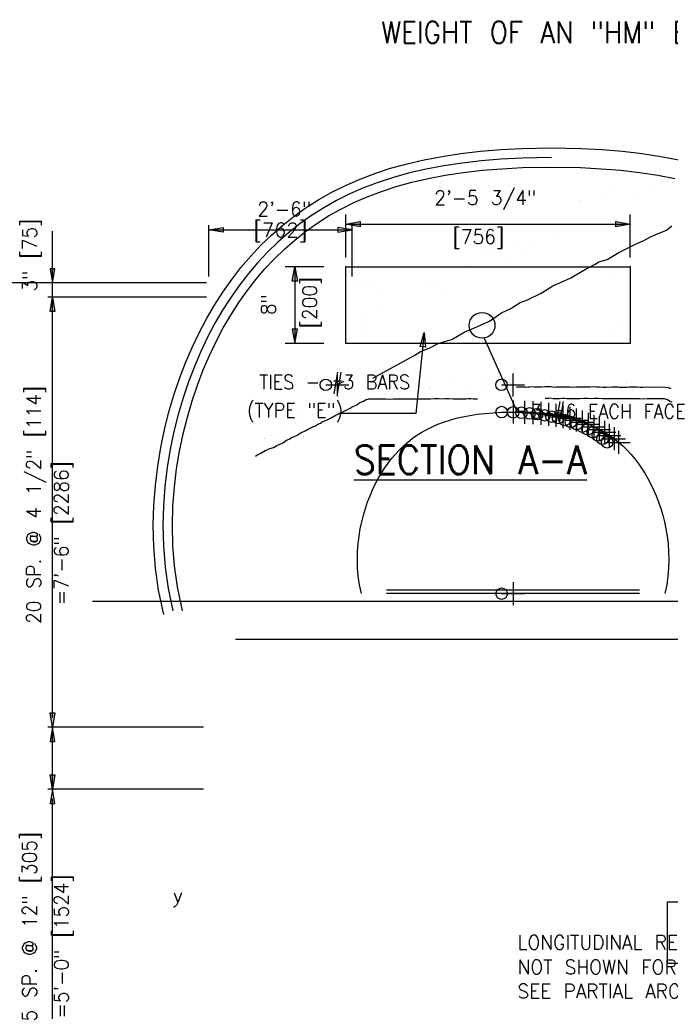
# Model space of a CAD drawing. Extents: x -17 to 2859, y -14 to 3983.
# Tile 30 of 39: x 150 to 207, y 131 to 217. Entities that reach past the tile are written whole.
import ezdxf
from ezdxf.enums import TextEntityAlignment as Align

# ---------------------------------------------------------------- set-up
doc = ezdxf.new("R2010")
doc.units = 0
doc.header["$LTSCALE"] = 25.4
doc.header["$MEASUREMENT"] = 0
doc.linetypes.add('HIDDEN2', pattern=[0.1875, 0.125, -0.0625])
for name, color, linetype in [('ARC-CENT', 1, 'CONTINUOUS'), ('ARC-CONST', 1, 'CONTINUOUS'), ('ARC-PTS', 1, 'CONTINUOUS'), ('ARC-SOIL', 1, 'CONTINUOUS'), ('BDR-TEXT', 1, 'CONTINUOUS'), ('BORDER', 1, 'CONTINUOUS'), ('COL_NUM', 7, 'CONTINUOUS'), ('FORM', 1, 'CONTINUOUS'), ('LABELS', 7, 'CONTINUOUS'), ('PAN_TS', 7, 'CONTINUOUS'), ('POINTS', 1, 'CONTINUOUS'), ('RS_LABELS', 7, 'CONTINUOUS'), ('TRASH', 1, 'CONTINUOUS')]:
    doc.layers.add(name, color=color, linetype=linetype)
doc.styles.add('TXT_SHX', font='txt.shx')

# ---------------------------------------------------------------- blocks, each defined once
blk = doc.blocks.new('SO3_B0')
at = {"layer": 'RS_LABELS', "linetype": 'CONTINUOUS'}
for points in [[(14.59, 32.44), (16.09, 32.72), (16.09, 32.16)], [(44.34, 32.44), (42.84, 32.16), (42.84, 32.72)], [(9.26, 27.95), (9.54, 26.45), (8.98, 26.45)], [(9.26, 19.95), (9.54, 21.45), (8.98, 21.45)]]:
    blk.add_hatch(color=7, dxfattribs=at).paths.add_polyline_path(points)
at = {"layer": 'BORDER', "color": 5, "linetype": 'CONTINUOUS'}
blk.add_lwpolyline([(44.34, 19.95), (14.59, 19.95), (14.59, 27.95), (44.34, 27.95)], close=True, dxfattribs=at)
at = {"layer": 'COL_NUM', "color": 7, "linetype": 'CONTINUOUS', "const_width": 0.00035}
for points in [[(15.9, 22.08), (15.9, 25.83, -0.414214), (16.9, 26.83), (42.22, 26.83, -0.414214), (43.22, 25.83), (43.22, 22.08, -0.414214), (42.22, 21.08), (16.9, 21.08, -0.414214)], [(16.57, 26.08, 1), (16.95, 26.08, 1)], [(29.36, 26.2, 1), (29.73, 26.2, 1)], [(42.41, 26.13, 1), (42.79, 26.13, 1)], [(16.42, 21.87, 1), (16.79, 21.87, 1)], [(29.13, 21.77, 1), (29.5, 21.77, 1)], [(42.18, 21.7, 1), (42.56, 21.7, 1)]]:
    blk.add_lwpolyline(points, format="xyb", close=True, dxfattribs=at)
for points in [[(32.72, 21.05), (29.1, 21.05, -0.414214), (28.72, 21.43), (28.72, 26.13, -0.414214), (29.47, 26.88, -0.414214), (30.22, 26.13), (30.22, 23.8)], [(19.62, 24.32), (17.27, 26.54, 0.406139), (16.22, 26.53), (16.26, 26.59, 0.425689), (16.28, 25.5), (18.66, 23.3)]]:
    blk.add_lwpolyline(points, format="xyb", dxfattribs=at)
at = {"layer": 'LABELS', "color": 253, "linetype": 'CONTINUOUS'}
for p, q in [((29.09, 20.51), (32.48, 12.86)), ((21.93, 12.62), (13.83, 12.62)), ((32.48, 12.86), (33.42, 12.86))]:
    blk.add_line(p, q, dxfattribs=at)
blk.add_circle((28.86, 21.84), 1.35, dxfattribs=at)
at = {"layer": 'PAN_TS', "color": 24, "linetype": 'CONTINUOUS'}
for p in [(14.59, 27.95), (44.34, 27.95)]:
    blk.add_point(p, dxfattribs=at)
at = {"layer": 'POINTS', "color": 7, "linetype": 'CONTINUOUS'}
blk.add_line((22.81, 21.08), (21.93, 12.62), dxfattribs=at)
at = {"layer": 'RS_LABELS', "color": 7, "linetype": 'CONTINUOUS'}
for p, q in [((14.59, 28.95), (14.59, 33.44)), ((44.34, 28.95), (44.34, 33.44)), ((14.59, 32.44), (44.34, 32.44)), ((12.29, 27.95), (8.26, 27.95)), ((9.26, 27.95), (9.26, 19.95)), ((12.29, 19.95), (8.26, 19.95))]:
    blk.add_line(p, q, dxfattribs=at)
for points in [[(14.59, 32.44), (16.09, 32.72), (16.09, 32.16)], [(44.34, 32.44), (42.84, 32.16), (42.84, 32.72)], [(9.26, 27.95), (9.54, 26.45), (8.98, 26.45)], [(9.26, 19.95), (9.54, 21.45), (8.98, 21.45)], [(22.81, 21.08), (22.94, 19.56), (22.38, 19.62)]]:
    blk.add_lwpolyline(points, close=True, dxfattribs=at)
at = {"layer": 'RS_LABELS', "color": 24, "linetype": 'CONTINUOUS'}
blk.add_point((44.34, 32.44), dxfattribs=at)
at = {"layer": 'POINTS', "color": 5, "linetype": 'CONTINUOUS', "style": 'TXT_SHX', "width": 0.9}
blk.add_text('WEIGHT OF AN "HM" ELEMENT=12,200# [5,500kg]', height=2.25, dxfattribs=at).set_placement((18.31, 51.38))
at = {"layer": 'POINTS', "color": 253, "linetype": 'CONTINUOUS', "style": 'TXT_SHX', "width": 0.9}
for s, p in [('TIES - #3 BARS', (21.32, 15.17)), ('(TYPE "E")', (14.32, 12.21))]:
    blk.add_text(s, height=1.5, dxfattribs=at).set_placement(p, align=Align.RIGHT)
blk.add_text('3 #6 EACH FACE', height=1.5, dxfattribs=at).set_placement((33.99, 12.08))
at = {"layer": 'POINTS', "color": 1, "linetype": 'CONTINUOUS', "style": 'TXT_SHX', "width": 0.9}
blk.add_text('%%uSECTION A-A', height=3, dxfattribs=at).set_placement((15.43, 6.28))
at = {"layer": 'RS_LABELS', "color": 5, "linetype": 'CONTINUOUS', "style": 'TXT_SHX', "width": 0.95}
for s, p in [('2\'-5 3/4" ', (29.83, 34.44)), ('[756]', (28.47, 30.38))]:
    blk.add_text(s, height=1.5, dxfattribs=at).set_placement(p, align=Align.CENTER)
for s, p in [('[200]', (11.57, 24.23)), ('8"', (7.26, 24.02))]:
    blk.add_text(s, height=1.5, rotation=90, dxfattribs=at).set_placement(p, align=Align.CENTER)
blk = doc.blocks.new('SO3_B1')
at = {"layer": 'RS_LABELS', "linetype": 'CONTINUOUS'}
for points in [[(14.59, 32.44), (16.09, 32.72), (16.09, 32.16)], [(44.34, 32.44), (42.84, 32.16), (42.84, 32.72)], [(9.26, 27.95), (9.54, 26.45), (8.98, 26.45)], [(9.26, 19.95), (9.54, 21.45), (8.98, 21.45)]]:
    blk.add_hatch(color=7, dxfattribs=at).paths.add_polyline_path(points)
at = {"layer": 'BORDER', "color": 5, "linetype": 'CONTINUOUS'}
blk.add_lwpolyline([(44.34, 19.95), (14.59, 19.95), (14.59, 27.95), (44.34, 27.95)], close=True, dxfattribs=at)
at = {"layer": 'COL_NUM', "color": 7, "linetype": 'CONTINUOUS', "const_width": 0.00035}
for points in [[(15.9, 22.08), (15.9, 25.83, -0.414214), (16.9, 26.83), (42.22, 26.83, -0.414214), (43.22, 25.83), (43.22, 22.08, -0.414214), (42.22, 21.08), (16.9, 21.08, -0.414214)], [(16.57, 26.08, 1), (16.95, 26.08, 1)], [(29.36, 26.2, 1), (29.73, 26.2, 1)], [(42.41, 26.13, 1), (42.79, 26.13, 1)], [(16.42, 21.87, 1), (16.79, 21.87, 1)], [(29.13, 21.77, 1), (29.5, 21.77, 1)], [(42.18, 21.7, 1), (42.56, 21.7, 1)]]:
    blk.add_lwpolyline(points, format="xyb", close=True, dxfattribs=at)
for points in [[(32.72, 21.05), (29.1, 21.05, -0.414214), (28.72, 21.43), (28.72, 26.13, -0.414214), (29.47, 26.88, -0.414214), (30.22, 26.13), (30.22, 23.8)], [(19.62, 24.32), (17.27, 26.54, 0.406139), (16.22, 26.53), (16.26, 26.59, 0.425689), (16.28, 25.5), (18.66, 23.3)]]:
    blk.add_lwpolyline(points, format="xyb", dxfattribs=at)
at = {"layer": 'LABELS', "color": 253, "linetype": 'CONTINUOUS'}
for p, q in [((29.09, 20.51), (32.48, 12.86)), ((21.93, 12.62), (13.83, 12.62)), ((32.48, 12.86), (33.42, 12.86))]:
    blk.add_line(p, q, dxfattribs=at)
blk.add_circle((28.86, 21.84), 1.35, dxfattribs=at)
at = {"layer": 'PAN_TS', "color": 24, "linetype": 'CONTINUOUS'}
for p in [(14.59, 27.95), (44.34, 27.95)]:
    blk.add_point(p, dxfattribs=at)
at = {"layer": 'POINTS', "color": 7, "linetype": 'CONTINUOUS'}
blk.add_line((22.81, 21.08), (21.93, 12.62), dxfattribs=at)
at = {"layer": 'RS_LABELS', "color": 7, "linetype": 'CONTINUOUS'}
for p, q in [((14.59, 28.95), (14.59, 33.44)), ((44.34, 28.95), (44.34, 33.44)), ((14.59, 32.44), (44.34, 32.44)), ((12.29, 27.95), (8.26, 27.95)), ((9.26, 27.95), (9.26, 19.95)), ((12.29, 19.95), (8.26, 19.95))]:
    blk.add_line(p, q, dxfattribs=at)
for points in [[(14.59, 32.44), (16.09, 32.72), (16.09, 32.16)], [(44.34, 32.44), (42.84, 32.16), (42.84, 32.72)], [(9.26, 27.95), (9.54, 26.45), (8.98, 26.45)], [(9.26, 19.95), (9.54, 21.45), (8.98, 21.45)], [(22.81, 21.08), (22.94, 19.56), (22.38, 19.62)]]:
    blk.add_lwpolyline(points, close=True, dxfattribs=at)
at = {"layer": 'RS_LABELS', "color": 24, "linetype": 'CONTINUOUS'}
blk.add_point((44.34, 32.44), dxfattribs=at)
at = {"layer": 'POINTS', "color": 5, "linetype": 'CONTINUOUS', "style": 'TXT_SHX', "width": 0.9}
blk.add_text('WEIGHT OF AN "HM" ELEMENT=12,200# [5,500kg]', height=2.25, dxfattribs=at).set_placement((18.31, 51.38))
at = {"layer": 'POINTS', "color": 253, "linetype": 'CONTINUOUS', "style": 'TXT_SHX', "width": 0.9}
for s, p in [('TIES - #3 BARS', (21.32, 15.17)), ('(TYPE "E")', (14.32, 12.21))]:
    blk.add_text(s, height=1.5, dxfattribs=at).set_placement(p, align=Align.RIGHT)
blk.add_text('3 #6 EACH FACE', height=1.5, dxfattribs=at).set_placement((33.99, 12.08))
at = {"layer": 'POINTS', "color": 1, "linetype": 'CONTINUOUS', "style": 'TXT_SHX', "width": 0.9}
blk.add_text('%%uSECTION A-A', height=3, dxfattribs=at).set_placement((15.43, 6.28))
at = {"layer": 'RS_LABELS', "color": 5, "linetype": 'CONTINUOUS', "style": 'TXT_SHX', "width": 0.95}
for s, p in [('2\'-5 3/4" ', (29.83, 34.44)), ('[756]', (28.47, 30.38))]:
    blk.add_text(s, height=1.5, dxfattribs=at).set_placement(p, align=Align.CENTER)
for s, p in [('[200]', (11.57, 24.23)), ('8"', (7.26, 24.02))]:
    blk.add_text(s, height=1.5, rotation=90, dxfattribs=at).set_placement(p, align=Align.CENTER)

msp = doc.modelspace()

# ---------------------------------------------------------------- hatches: boundary and pattern name
at = {"layer": 'BDR-TEXT', "linetype": 'CONTINUOUS'}
for points in [[(153.123, 195.41), (152.707, 195.41), (152.915, 194.16)], [(153.123, 191.673), (152.707, 191.673), (152.915, 192.923)], [(152.707, 156.678), (153.123, 156.678), (152.915, 155.429)], [(152.707, 154.179), (153.123, 154.179), (152.915, 155.429)], [(152.707, 151.263), (153.123, 151.263), (152.915, 150.013)], [(152.707, 148.763), (153.123, 148.763), (152.915, 150.013)]]:
    msp.add_hatch(color=7, dxfattribs=at).paths.add_polyline_path(points)

# ---------------------------------------------------------------- linework, layer by layer
at = {"layer": 'ARC-CENT', "color": 7, "linetype": 'CONTINUOUS'}
msp.add_lwpolyline([(179.833, 167.075), (179.67, 167.847), (179.564, 168.6), (179.505, 169.334), (179.489, 170.049), (179.508, 170.744), (179.559, 171.42), (179.638, 172.076), (179.743, 172.713), (179.872, 173.331), (180.022, 173.93), (180.192, 174.509), (180.381, 175.069), (180.588, 175.61), (180.811, 176.131), (181.051, 176.633), (181.306, 177.116), (181.576, 177.579), (181.861, 178.024), (182.161, 178.448), (182.475, 178.854), (182.804, 179.24), (183.148, 179.607), (183.507, 179.955), (183.882, 180.283), (184.272, 180.592), (184.68, 180.881), (185.106, 181.152), (185.55, 181.403), (186.014, 181.635), (186.5, 181.847), (187.008, 182.04), (187.541, 182.214), (188.099, 182.368), (188.685, 182.504), (189.298, 182.619), (189.94, 182.716), (190.611, 182.793), (191.31, 182.851), (192.043, 182.89), (193.063, 182.909), (194.082, 182.89), (194.815, 182.851), (195.514, 182.793), (196.185, 182.716), (196.827, 182.619), (197.441, 182.504), (198.026, 182.368), (198.584, 182.214), (199.117, 182.04), (199.625, 181.847), (200.111, 181.635), (200.575, 181.403), (201.02, 181.152), (201.445, 180.881), (201.853, 180.592), (202.244, 180.283), (202.618, 179.955), (202.977, 179.607), (203.321, 179.24), (203.65, 178.854), (203.964, 178.448), (204.264, 178.024), (204.549, 177.579), (204.819, 177.116), (205.074, 176.633), (205.314, 176.131), (205.537, 175.61), (205.744, 175.069), (205.933, 174.509), (206.103, 173.93), (206.254, 173.331), (206.382, 172.713), (206.487, 172.076), (206.567, 171.42), (206.618, 170.744), (206.637, 170.049), (206.62, 169.334), (206.562, 168.6), (206.456, 167.847), (206.293, 167.075)], dxfattribs=at)
msp.add_lwpolyline([(179.833, 167.075), (179.67, 167.847), (179.564, 168.6), (179.505, 169.334), (179.489, 170.049), (179.508, 170.744), (179.559, 171.42), (179.638, 172.076), (179.743, 172.713), (179.872, 173.331), (180.022, 173.93), (180.192, 174.509), (180.381, 175.069), (180.588, 175.61), (180.811, 176.131), (181.051, 176.633), (181.306, 177.116), (181.576, 177.579), (181.861, 178.024), (182.161, 178.448), (182.475, 178.854), (182.804, 179.24), (183.148, 179.607), (183.507, 179.955), (183.882, 180.283), (184.272, 180.592), (184.68, 180.881), (185.106, 181.152), (185.55, 181.403), (186.014, 181.635), (186.5, 181.847), (187.008, 182.04), (187.541, 182.214), (188.099, 182.368), (188.685, 182.504), (189.298, 182.619), (189.94, 182.716), (190.611, 182.793), (191.31, 182.851), (192.043, 182.89), (193.063, 182.909), (194.082, 182.89), (194.815, 182.851), (195.514, 182.793), (196.185, 182.716), (196.827, 182.619), (197.441, 182.504), (198.026, 182.368), (198.584, 182.214), (199.117, 182.04), (199.625, 181.847), (200.111, 181.635), (200.575, 181.403), (201.02, 181.152), (201.445, 180.881), (201.853, 180.592), (202.244, 180.283), (202.618, 179.955), (202.977, 179.607), (203.321, 179.24), (203.65, 178.854), (203.964, 178.448), (204.264, 178.024), (204.549, 177.579), (204.819, 177.116), (205.074, 176.633), (205.314, 176.131), (205.537, 175.61), (205.744, 175.069), (205.933, 174.509), (206.103, 173.93), (206.254, 173.331), (206.382, 172.713), (206.487, 172.076), (206.567, 171.42), (206.618, 170.744), (206.637, 170.049), (206.62, 169.334), (206.562, 168.6), (206.456, 167.847), (206.293, 167.075)], dxfattribs=at)
at = {"layer": 'ARC-CONST', "color": 7, "linetype": 'CONTINUOUS'}
for p, q in [((177.729, 186.283), (177.729, 184.283)), ((177.729, 186.283), (177.729, 184.283)), ((178.313, 185.575), (177.729, 185.283)), ((178.313, 185.575), (177.729, 185.283)), ((176.729, 185.283), (178.729, 185.283)), ((176.729, 185.283), (178.729, 185.283)), ((193.063, 168.075), (193.063, 166.075)), ((193.063, 168.075), (193.063, 166.075)), ((192.063, 167.075), (194.063, 167.075)), ((192.063, 167.075), (194.063, 167.075))]:
    msp.add_line(p, q, dxfattribs=at)
for centre in [(176.729, 185.283), (176.729, 185.283), (192.063, 167.075), (192.063, 167.075)]:
    msp.add_circle(centre, 0.5, dxfattribs=at)
at = {"layer": 'ARC-PTS', "color": 5, "linetype": 'CONTINUOUS'}
for p, q in [((193.063, 183.909), (193.063, 181.909)), ((193.063, 183.909), (193.063, 181.909)), ((194.068, 183.89), (194.068, 181.89)), ((194.068, 183.89), (194.068, 181.89)), ((194.796, 183.852), (194.796, 181.852)), ((194.796, 183.852), (194.796, 181.852)), ((195.491, 183.794), (195.491, 181.794)), ((195.491, 183.794), (195.491, 181.794)), ((192.063, 182.909), (194.063, 182.909)), ((192.063, 182.909), (194.063, 182.909)), ((196.158, 183.718), (196.158, 181.718)), ((196.158, 183.718), (196.158, 181.718)), ((196.798, 183.622), (196.798, 181.622)), ((196.798, 183.622), (196.798, 181.622)), ((197.411, 183.506), (197.411, 181.506)), ((197.411, 183.506), (197.411, 181.506)), ((197.997, 183.371), (197.997, 181.371)), ((197.997, 183.371), (197.997, 181.371)), ((198.558, 183.216), (198.558, 181.216)), ((198.558, 183.216), (198.558, 181.216)), ((199.093, 183.042), (199.093, 181.042)), ((199.093, 183.042), (199.093, 181.042)), ((193.068, 182.89), (195.068, 182.89)), ((193.068, 182.89), (195.068, 182.89)), ((193.796, 182.852), (195.796, 182.852)), ((193.796, 182.852), (195.796, 182.852)), ((194.491, 182.794), (196.491, 182.794)), ((194.491, 182.794), (196.491, 182.794)), ((195.158, 182.718), (197.158, 182.718)), ((195.158, 182.718), (197.158, 182.718)), ((195.798, 182.622), (197.798, 182.622)), ((195.798, 182.622), (197.798, 182.622)), ((196.411, 182.506), (198.411, 182.506)), ((196.411, 182.506), (198.411, 182.506)), ((196.997, 182.371), (198.997, 182.371)), ((196.997, 182.371), (198.997, 182.371)), ((197.558, 182.216), (199.558, 182.216)), ((197.558, 182.216), (199.558, 182.216)), ((199.606, 182.848), (199.606, 180.848)), ((199.606, 182.848), (199.606, 180.848)), ((200.096, 182.633), (200.096, 180.633)), ((200.096, 182.633), (200.096, 180.633)), ((200.566, 182.4), (200.566, 180.4)), ((200.566, 182.4), (200.566, 180.4)), ((201.016, 182.146), (201.016, 180.146)), ((201.016, 182.146), (201.016, 180.146)), ((198.093, 182.042), (200.093, 182.042)), ((198.093, 182.042), (200.093, 182.042)), ((198.606, 181.848), (200.606, 181.848)), ((198.606, 181.848), (200.606, 181.848)), ((199.096, 181.633), (201.096, 181.633)), ((199.096, 181.633), (201.096, 181.633)), ((199.566, 181.4), (201.566, 181.4)), ((199.566, 181.4), (201.566, 181.4)), ((201.447, 181.872), (201.447, 179.872)), ((201.447, 181.872), (201.447, 179.872)), ((201.861, 181.579), (201.861, 179.579)), ((201.861, 181.579), (201.861, 179.579)), ((202.257, 181.267), (202.257, 179.267)), ((202.257, 181.267), (202.257, 179.267)), ((200.016, 181.146), (202.016, 181.146)), ((200.016, 181.146), (202.016, 181.146)), ((200.447, 180.872), (202.447, 180.872)), ((200.447, 180.872), (202.447, 180.872)), ((200.861, 180.579), (202.861, 180.579)), ((200.861, 180.579), (202.861, 180.579)), ((201.257, 180.267), (203.257, 180.267)), ((201.257, 180.267), (203.257, 180.267)), ((193.063, 168.075), (193.063, 166.075)), ((193.063, 168.075), (193.063, 166.075)), ((192.063, 167.075), (194.063, 167.075)), ((192.063, 167.075), (194.063, 167.075))]:
    msp.add_line(p, q, dxfattribs=at)
at = {"layer": 'ARC-PTS', "color": 7, "linetype": 'CONTINUOUS'}
msp.add_lwpolyline([(193.063, 182.909), (194.082, 182.89), (194.815, 182.851), (195.514, 182.793), (196.185, 182.716), (196.827, 182.619), (197.441, 182.504), (198.026, 182.368), (198.584, 182.214), (199.117, 182.04), (199.625, 181.847), (200.111, 181.635), (200.575, 181.403), (201.02, 181.152), (201.445, 180.881), (201.853, 180.592), (202.244, 180.283), (202.618, 179.955), (202.977, 179.607), (203.321, 179.24), (203.65, 178.854), (203.964, 178.448), (204.264, 178.024), (204.549, 177.579), (204.819, 177.116), (205.074, 176.633), (205.314, 176.131), (205.537, 175.61), (205.744, 175.069), (205.933, 174.509), (206.103, 173.93), (206.254, 173.331), (206.382, 172.713), (206.487, 172.076), (206.567, 171.42), (206.618, 170.744), (206.637, 170.049), (206.62, 169.334), (206.562, 168.6), (206.456, 167.847), (206.293, 167.075)], dxfattribs=at)
msp.add_lwpolyline([(193.063, 182.909), (194.082, 182.89), (194.815, 182.851), (195.514, 182.793), (196.185, 182.716), (196.827, 182.619), (197.441, 182.504), (198.026, 182.368), (198.584, 182.214), (199.117, 182.04), (199.625, 181.847), (200.111, 181.635), (200.575, 181.403), (201.02, 181.152), (201.445, 180.881), (201.853, 180.592), (202.244, 180.283), (202.618, 179.955), (202.977, 179.607), (203.321, 179.24), (203.65, 178.854), (203.964, 178.448), (204.264, 178.024), (204.549, 177.579), (204.819, 177.116), (205.074, 176.633), (205.314, 176.131), (205.537, 175.61), (205.744, 175.069), (205.933, 174.509), (206.103, 173.93), (206.254, 173.331), (206.382, 172.713), (206.487, 172.076), (206.567, 171.42), (206.618, 170.744), (206.637, 170.049), (206.62, 169.334), (206.562, 168.6), (206.456, 167.847), (206.293, 167.075)], dxfattribs=at)
at = {"layer": 'ARC-PTS', "color": 5, "linetype": 'CONTINUOUS'}
for centre in [(192.063, 182.909), (192.063, 182.909), (193.068, 182.89), (193.068, 182.89), (193.796, 182.852), (193.796, 182.852), (194.491, 182.794), (194.491, 182.794), (195.158, 182.718), (195.158, 182.718), (195.798, 182.622), (195.798, 182.622), (196.411, 182.506), (196.411, 182.506), (196.997, 182.371), (196.997, 182.371), (197.558, 182.216), (197.558, 182.216), (198.093, 182.042), (198.093, 182.042), (198.606, 181.848), (198.606, 181.848), (199.096, 181.633), (199.096, 181.633), (199.566, 181.4), (199.566, 181.4), (200.016, 181.146), (200.016, 181.146), (200.447, 180.872), (200.447, 180.872), (200.861, 180.579), (200.861, 180.579), (201.257, 180.267), (201.257, 180.267), (192.063, 167.075), (192.063, 167.075)]:
    msp.add_circle(centre, 0.5, dxfattribs=at)
at = {"layer": 'ARC-SOIL', "color": 234, "linetype": 'CONTINUOUS', "const_width": 0.00025}
for points in [[(170.062, 180.334), (170.322, 180.466), (170.541, 180.564), (170.739, 180.67), (170.941, 180.78), (171.087, 180.869), (171.234, 180.915), (171.408, 180.987), (171.556, 181.059), (171.67, 181.105), (171.486, 181.243), (171.658, 181.191), (171.596, 181.409), (171.664, 181.289), (171.694, 181.52), (171.688, 181.201), (171.867, 181.431), (171.74, 181.169), (171.812, 181.185), (172.055, 181.309), (172.179, 181.373), (172.431, 181.502), (172.497, 181.57), (172.67, 181.662), (172.834, 181.742), (173.004, 181.826), (173.227, 181.956), (173.415, 182.046), (173.649, 182.134), (173.879, 182.281), (174.09, 182.355), (174.238, 182.423), (174.446, 182.533), (174.586, 182.635), (174.793, 182.723), (174.927, 182.817), (174.737, 182.849), (174.903, 182.843), (174.801, 183.004), (174.911, 182.883), (174.913, 183.152), (174.867, 182.853), (175.055, 183.132), (174.959, 182.888), (175.229, 183.12), (174.999, 182.807), (175.211, 182.894), (175.432, 183.046), (175.674, 183.176), (175.894, 183.316), (176.131, 183.396), (176.351, 183.502), (176.619, 183.631), (176.806, 183.707), (176.836, 183.685), (177.038, 183.809), (177.356, 183.977), (177.591, 184.115), (177.743, 184.205), (177.977, 184.316), (178.214, 184.436), (178.428, 184.536), (178.604, 184.642), (178.781, 184.726), (178.927, 184.804), (179.031, 184.852), (179.161, 184.912), (179.241, 184.952), (179.021, 185.065), (179.177, 184.997), (179.119, 185.215), (179.241, 184.936), (179.319, 185.189), (179.279, 184.942), (179.415, 185.095), (179.349, 184.983), (179.474, 185.037), (179.538, 185.077), (179.59, 185.095), (179.69, 185.147), (179.776, 185.207), (179.892, 185.249), (179.972, 185.319), (180.112, 185.373), (180.181, 185.389), (180.349, 185.391), (180.573, 185.397), (180.785, 185.407), (180.926, 185.393), (181.046, 185.403), (181.156, 185.409), (181.296, 185.399), (181.51, 185.397), (181.633, 185.409), (181.729, 185.419), (181.857, 185.437), (181.981, 185.433), (182.127, 185.427), (182.32, 185.431), (182.47, 185.445), (182.62, 185.437), (182.792, 185.435), (182.902, 185.417), (183.043, 185.409), (183.133, 185.401), (183.135, 185.405), (183.085, 185.519), (183.183, 185.403), (183.229, 185.561), (183.227, 185.433), (183.329, 185.509), (183.265, 185.417), (183.329, 185.423), (183.483, 185.401), (183.571, 185.373), (183.736, 185.375), (183.832, 185.369), (183.986, 185.371), (184.14, 185.369), (184.565, 185.335), (184.853, 185.355), (185.064, 185.361), (185.292, 185.355), (185.442, 185.373), (185.59, 185.367), (185.765, 185.377), (185.949, 185.377), (186.141, 185.373), (186.402, 185.385), (186.672, 185.361), (186.848, 185.365), (187.091, 185.387), (187.311, 185.385), (187.487, 185.387), (187.657, 185.395), (187.85, 185.411), (188.04, 185.413), (188.174, 185.437), (188.294, 185.421), (188.448, 185.445), (188.569, 185.419), (188.721, 185.425), (188.877, 185.423), (189.033, 185.413), (189.145, 185.425), (189.276, 185.439), (189.41, 185.449), (189.402, 185.451), (189.284, 185.593), (189.38, 185.465), (189.4, 185.559), (189.42, 185.451), (189.472, 185.493), (189.422, 185.467), (189.42, 185.469), (189.582, 185.425), (189.782, 185.403), (190.035, 185.405), (190.051, 185.391), (190.289, 185.423), (190.558, 185.371), (190.896, 185.375), (191.218, 185.349), (191.419, 185.353), (191.557, 185.367), (191.861, 185.383), (192.086, 185.367), (192.172, 185.385), (192.416, 185.381), (192.639, 185.379), (192.941, 185.367), (193.141, 185.355), (193.315, 185.351), (193.45, 185.379)], [(170.062, 180.334), (170.322, 180.466), (170.541, 180.564), (170.739, 180.67), (170.941, 180.78), (171.087, 180.869), (171.234, 180.915), (171.408, 180.987), (171.556, 181.059), (171.67, 181.105), (171.486, 181.243), (171.658, 181.191), (171.596, 181.409), (171.664, 181.289), (171.694, 181.52), (171.688, 181.201), (171.867, 181.431), (171.74, 181.169), (171.812, 181.185), (172.055, 181.309), (172.179, 181.373), (172.431, 181.502), (172.497, 181.57), (172.67, 181.662), (172.834, 181.742), (173.004, 181.826), (173.227, 181.956), (173.415, 182.046), (173.649, 182.134), (173.879, 182.281), (174.09, 182.355), (174.238, 182.423), (174.446, 182.533), (174.586, 182.635), (174.793, 182.723), (174.927, 182.817), (174.737, 182.849), (174.903, 182.843), (174.801, 183.004), (174.911, 182.883), (174.913, 183.152), (174.867, 182.853), (175.055, 183.132), (174.959, 182.888), (175.229, 183.12), (174.999, 182.807), (175.211, 182.894), (175.432, 183.046), (175.674, 183.176), (175.894, 183.316), (176.131, 183.396), (176.351, 183.502), (176.619, 183.631), (176.806, 183.707), (176.836, 183.685), (177.038, 183.809), (177.356, 183.977), (177.591, 184.115), (177.743, 184.205), (177.977, 184.316), (178.214, 184.436), (178.428, 184.536), (178.604, 184.642), (178.781, 184.726), (178.927, 184.804), (179.031, 184.852), (179.161, 184.912), (179.241, 184.952), (179.021, 185.065), (179.177, 184.997), (179.119, 185.215), (179.241, 184.936), (179.319, 185.189), (179.279, 184.942), (179.415, 185.095), (179.349, 184.983), (179.474, 185.037), (179.538, 185.077), (179.59, 185.095), (179.69, 185.147), (179.776, 185.207), (179.892, 185.249), (179.972, 185.319), (180.112, 185.373), (180.181, 185.389), (180.349, 185.391), (180.573, 185.397), (180.785, 185.407), (180.926, 185.393), (181.046, 185.403), (181.156, 185.409), (181.296, 185.399), (181.51, 185.397), (181.633, 185.409), (181.729, 185.419), (181.857, 185.437), (181.981, 185.433), (182.127, 185.427), (182.32, 185.431), (182.47, 185.445), (182.62, 185.437), (182.792, 185.435), (182.902, 185.417), (183.043, 185.409), (183.133, 185.401), (183.135, 185.405), (183.085, 185.519), (183.183, 185.403), (183.229, 185.561), (183.227, 185.433), (183.329, 185.509), (183.265, 185.417), (183.329, 185.423), (183.483, 185.401), (183.571, 185.373), (183.736, 185.375), (183.832, 185.369), (183.986, 185.371), (184.14, 185.369), (184.565, 185.335), (184.853, 185.355), (185.064, 185.361), (185.292, 185.355), (185.442, 185.373), (185.59, 185.367), (185.765, 185.377), (185.949, 185.377), (186.141, 185.373), (186.402, 185.385), (186.672, 185.361), (186.848, 185.365), (187.091, 185.387), (187.311, 185.385), (187.487, 185.387), (187.657, 185.395), (187.85, 185.411), (188.04, 185.413), (188.174, 185.437), (188.294, 185.421), (188.448, 185.445), (188.569, 185.419), (188.721, 185.425), (188.877, 185.423), (189.033, 185.413), (189.145, 185.425), (189.276, 185.439), (189.41, 185.449), (189.402, 185.451), (189.284, 185.593), (189.38, 185.465), (189.4, 185.559), (189.42, 185.451), (189.472, 185.493), (189.422, 185.467), (189.42, 185.469), (189.582, 185.425), (189.782, 185.403), (190.035, 185.405), (190.051, 185.391), (190.289, 185.423), (190.558, 185.371), (190.896, 185.375), (191.218, 185.349), (191.419, 185.353), (191.557, 185.367), (191.861, 185.383), (192.086, 185.367), (192.172, 185.385), (192.416, 185.381), (192.639, 185.379), (192.941, 185.367), (193.141, 185.355), (193.315, 185.351), (193.45, 185.379)], [(206.821, 185.249), (206.741, 185.319), (206.601, 185.373), (206.531, 185.389), (206.364, 185.391), (206.14, 185.397), (205.928, 185.407), (205.786, 185.393), (205.667, 185.403), (205.557, 185.409), (205.417, 185.399), (205.203, 185.397), (205.08, 185.409), (204.984, 185.419), (204.856, 185.437), (204.732, 185.433), (204.586, 185.427), (204.393, 185.431), (204.243, 185.445), (204.093, 185.437), (203.921, 185.435), (203.811, 185.417), (203.67, 185.409), (203.58, 185.401), (203.578, 185.405), (203.628, 185.519), (203.53, 185.403), (203.484, 185.561), (203.486, 185.433), (203.384, 185.509), (203.448, 185.417), (203.384, 185.423), (203.23, 185.401), (203.142, 185.373), (202.977, 185.375), (202.881, 185.369), (202.727, 185.371), (202.573, 185.369), (202.148, 185.335), (201.86, 185.355), (201.648, 185.361), (201.421, 185.355), (201.271, 185.373), (201.123, 185.367), (200.947, 185.377), (200.764, 185.377), (200.572, 185.373), (200.31, 185.385), (200.041, 185.361), (199.865, 185.365), (199.621, 185.387), (199.402, 185.385), (199.226, 185.387), (199.056, 185.395), (198.862, 185.411), (198.673, 185.413), (198.539, 185.437), (198.419, 185.421), (198.265, 185.445), (198.144, 185.419), (197.992, 185.425), (197.836, 185.423), (197.68, 185.413), (197.568, 185.425), (197.437, 185.439), (197.303, 185.449), (197.311, 185.451), (197.429, 185.593), (197.333, 185.465), (197.313, 185.559), (197.293, 185.451), (197.241, 185.493), (197.291, 185.467), (197.293, 185.469), (197.131, 185.425), (196.931, 185.403), (196.678, 185.405), (196.662, 185.391), (196.424, 185.423), (196.154, 185.371), (195.817, 185.375), (195.495, 185.349), (195.294, 185.353), (195.156, 185.367), (194.852, 185.383), (194.627, 185.367), (194.541, 185.385), (194.297, 185.381), (194.073, 185.379), (193.772, 185.367), (193.572, 185.355), (193.398, 185.351), (193.263, 185.379)], [(206.821, 185.249), (206.741, 185.319), (206.601, 185.373), (206.531, 185.389), (206.364, 185.391), (206.14, 185.397), (205.928, 185.407), (205.786, 185.393), (205.667, 185.403), (205.557, 185.409), (205.417, 185.399), (205.203, 185.397), (205.08, 185.409), (204.984, 185.419), (204.856, 185.437), (204.732, 185.433), (204.586, 185.427), (204.393, 185.431), (204.243, 185.445), (204.093, 185.437), (203.921, 185.435), (203.811, 185.417), (203.67, 185.409), (203.58, 185.401), (203.578, 185.405), (203.628, 185.519), (203.53, 185.403), (203.484, 185.561), (203.486, 185.433), (203.384, 185.509), (203.448, 185.417), (203.384, 185.423), (203.23, 185.401), (203.142, 185.373), (202.977, 185.375), (202.881, 185.369), (202.727, 185.371), (202.573, 185.369), (202.148, 185.335), (201.86, 185.355), (201.648, 185.361), (201.421, 185.355), (201.271, 185.373), (201.123, 185.367), (200.947, 185.377), (200.764, 185.377), (200.572, 185.373), (200.31, 185.385), (200.041, 185.361), (199.865, 185.365), (199.621, 185.387), (199.402, 185.385), (199.226, 185.387), (199.056, 185.395), (198.862, 185.411), (198.673, 185.413), (198.539, 185.437), (198.419, 185.421), (198.265, 185.445), (198.144, 185.419), (197.992, 185.425), (197.836, 185.423), (197.68, 185.413), (197.568, 185.425), (197.437, 185.439), (197.303, 185.449), (197.311, 185.451), (197.429, 185.593), (197.333, 185.465), (197.313, 185.559), (197.293, 185.451), (197.241, 185.493), (197.291, 185.467), (197.293, 185.469), (197.131, 185.425), (196.931, 185.403), (196.678, 185.405), (196.662, 185.391), (196.424, 185.423), (196.154, 185.371), (195.817, 185.375), (195.495, 185.349), (195.294, 185.353), (195.156, 185.367), (194.852, 185.383), (194.627, 185.367), (194.541, 185.385), (194.297, 185.381), (194.073, 185.379), (193.772, 185.367), (193.572, 185.355), (193.398, 185.351), (193.263, 185.379)], [(170.084, 179.927), (170.316, 180.069), (170.547, 180.186), (170.783, 180.316), (170.981, 180.446), (171.234, 180.54), (171.496, 180.672), (171.756, 180.746), (172.033, 180.915), (172.245, 180.989), (172.542, 181.127), (172.822, 181.319), (173.06, 181.429), (173.301, 181.578), (173.523, 181.666), (173.755, 181.776), (174.028, 181.95), (174.272, 182.064), (174.47, 182.152), (174.807, 182.349), (174.993, 182.443), (175.159, 182.551), (175.382, 182.615), (175.572, 182.725), (175.798, 182.839), (175.988, 182.942), (176.197, 183.034), (176.349, 183.112), (176.515, 183.186), (176.641, 183.236), (176.754, 183.33), (176.968, 183.42), (177.094, 183.49), (177.27, 183.57), (177.461, 183.653), (177.569, 183.709), (177.707, 183.807), (177.879, 183.889), (178.047, 183.965), (178.216, 184.059), (178.358, 184.129), (178.558, 184.259), (178.762, 184.35), (178.945, 184.432), (179.077, 184.52), (179.227, 184.616), (179.391, 184.704), (179.562, 184.756), (179.728, 184.854), (179.868, 184.948), (180.012, 184.979), (180.122, 185.047), (180.173, 185.019), (180.383, 185.049), (180.733, 185.075), (181.226, 185.065), (181.43, 185.077), (181.697, 185.059), (181.995, 185.069), (182.33, 185.043), (182.578, 185.059), (182.86, 185.069), (183.157, 185.071), (183.523, 185.069), (183.768, 185.057), (183.87, 185.057), (184.07, 185.057), (184.389, 185.055), (184.535, 185.071), (184.781, 185.071), (185.038, 185.075), (185.506, 185.053), (185.831, 185.051), (186.133, 185.075), (186.382, 185.091), (186.608, 185.101), (186.944, 185.071), (187.143, 185.079), (187.475, 185.087), (187.85, 185.073), (188.188, 185.069), (188.468, 185.051), (188.709, 185.071), (188.953, 185.073), (189.139, 185.079), (189.368, 185.081), (189.628, 185.077), (189.855, 185.073), (190.075, 185.057), (190.331, 185.119), (190.588, 185.103), (190.86, 185.097), (191.154, 185.079), (191.363, 185.081), (191.561, 185.083), (191.819, 185.073), (192.042, 185.101), (192.186, 185.091), (192.336, 185.073), (192.464, 185.057), (192.568, 185.067), (192.735, 185.067), (192.879, 185.083), (193.137, 185.071), (193.291, 185.071), (193.378, 185.061)], [(170.084, 179.927), (170.316, 180.069), (170.547, 180.186), (170.783, 180.316), (170.981, 180.446), (171.234, 180.54), (171.496, 180.672), (171.756, 180.746), (172.033, 180.915), (172.245, 180.989), (172.542, 181.127), (172.822, 181.319), (173.06, 181.429), (173.301, 181.578), (173.523, 181.666), (173.755, 181.776), (174.028, 181.95), (174.272, 182.064), (174.47, 182.152), (174.807, 182.349), (174.993, 182.443), (175.159, 182.551), (175.382, 182.615), (175.572, 182.725), (175.798, 182.839), (175.988, 182.942), (176.197, 183.034), (176.349, 183.112), (176.515, 183.186), (176.641, 183.236), (176.754, 183.33), (176.968, 183.42), (177.094, 183.49), (177.27, 183.57), (177.461, 183.653), (177.569, 183.709), (177.707, 183.807), (177.879, 183.889), (178.047, 183.965), (178.216, 184.059), (178.358, 184.129), (178.558, 184.259), (178.762, 184.35), (178.945, 184.432), (179.077, 184.52), (179.227, 184.616), (179.391, 184.704), (179.562, 184.756), (179.728, 184.854), (179.868, 184.948), (180.012, 184.979), (180.122, 185.047), (180.173, 185.019), (180.383, 185.049), (180.733, 185.075), (181.226, 185.065), (181.43, 185.077), (181.697, 185.059), (181.995, 185.069), (182.33, 185.043), (182.578, 185.059), (182.86, 185.069), (183.157, 185.071), (183.523, 185.069), (183.768, 185.057), (183.87, 185.057), (184.07, 185.057), (184.389, 185.055), (184.535, 185.071), (184.781, 185.071), (185.038, 185.075), (185.506, 185.053), (185.831, 185.051), (186.133, 185.075), (186.382, 185.091), (186.608, 185.101), (186.944, 185.071), (187.143, 185.079), (187.475, 185.087), (187.85, 185.073), (188.188, 185.069), (188.468, 185.051), (188.709, 185.071), (188.953, 185.073), (189.139, 185.079), (189.368, 185.081), (189.628, 185.077), (189.855, 185.073), (190.075, 185.057), (190.331, 185.119), (190.588, 185.103), (190.86, 185.097), (191.154, 185.079), (191.363, 185.081), (191.561, 185.083), (191.819, 185.073), (192.042, 185.101), (192.186, 185.091), (192.336, 185.073), (192.464, 185.057), (192.568, 185.067), (192.735, 185.067), (192.879, 185.083), (193.137, 185.071), (193.291, 185.071), (193.378, 185.061)]]:
    msp.add_lwpolyline(points, dxfattribs=at)
at = {"layer": 'ARC-SOIL', "color": 234, "linetype": 'CONTINUOUS'}
for points in [[(206.845, 184.948), (206.701, 184.979), (206.591, 185.047), (206.539, 185.019), (206.33, 185.049), (205.98, 185.075), (205.487, 185.065), (205.283, 185.077), (205.016, 185.059), (204.718, 185.069), (204.383, 185.043), (204.135, 185.059), (203.853, 185.069), (203.556, 185.071), (203.19, 185.069), (202.945, 185.057), (202.843, 185.057), (202.643, 185.057), (202.323, 185.055), (202.178, 185.071), (201.932, 185.071), (201.674, 185.075), (201.207, 185.053), (200.882, 185.051), (200.58, 185.075), (200.33, 185.091), (200.105, 185.101), (199.769, 185.071), (199.569, 185.079), (199.238, 185.087), (198.862, 185.073), (198.525, 185.069), (198.245, 185.051), (198.004, 185.071), (197.76, 185.073), (197.574, 185.079), (197.345, 185.081), (197.085, 185.077), (196.857, 185.073), (196.638, 185.057), (196.382, 185.119), (196.124, 185.103), (195.853, 185.097), (195.559, 185.079), (195.35, 185.081), (195.152, 185.083), (194.894, 185.073), (194.671, 185.101), (194.527, 185.091), (194.377, 185.073), (194.249, 185.057), (194.145, 185.067), (193.978, 185.067), (193.834, 185.083), (193.576, 185.071), (193.422, 185.071), (193.334, 185.061)], [(206.845, 184.948), (206.701, 184.979), (206.591, 185.047), (206.539, 185.019), (206.33, 185.049), (205.98, 185.075), (205.487, 185.065), (205.283, 185.077), (205.016, 185.059), (204.718, 185.069), (204.383, 185.043), (204.135, 185.059), (203.853, 185.069), (203.556, 185.071), (203.19, 185.069), (202.945, 185.057), (202.843, 185.057), (202.643, 185.057), (202.323, 185.055), (202.178, 185.071), (201.932, 185.071), (201.674, 185.075), (201.207, 185.053), (200.882, 185.051), (200.58, 185.075), (200.33, 185.091), (200.105, 185.101), (199.769, 185.071), (199.569, 185.079), (199.238, 185.087), (198.862, 185.073), (198.525, 185.069), (198.245, 185.051), (198.004, 185.071), (197.76, 185.073), (197.574, 185.079), (197.345, 185.081), (197.085, 185.077), (196.857, 185.073), (196.638, 185.057), (196.382, 185.119), (196.124, 185.103), (195.853, 185.097), (195.559, 185.079), (195.35, 185.081), (195.152, 185.083), (194.894, 185.073), (194.671, 185.101), (194.527, 185.091), (194.377, 185.073), (194.249, 185.057), (194.145, 185.067), (193.978, 185.067), (193.834, 185.083), (193.576, 185.071), (193.422, 185.071), (193.334, 185.061)], [(170.606, 179.074), (170.804, 179.195), (171.015, 179.303), (171.299, 179.459), (171.435, 179.548), (171.634, 179.622), (171.861, 179.736), (172.161, 179.821), (172.464, 180.006), (172.621, 180.061), (173.039, 180.255), (173.318, 180.446), (173.535, 180.546), (173.753, 180.682), (173.922, 180.749), (174.239, 180.899), (174.51, 181.071), (174.687, 181.154), (174.927, 181.26), (175.286, 181.471), (175.493, 181.575), (175.578, 181.631), (175.776, 181.687), (176.048, 181.845), (176.263, 181.953), (176.429, 182.044), (176.627, 182.131), (176.781, 182.21), (176.903, 182.264), (177.155, 182.364), (177.277, 182.465), (177.406, 182.519), (177.544, 182.596), (177.677, 182.656), (177.892, 182.75), (178.091, 182.854), (178.215, 182.942), (178.3, 182.982), (178.495, 183.07), (178.68, 183.172), (178.853, 183.258), (179.039, 183.378), (179.171, 183.438), (179.43, 183.553), (179.624, 183.683), (179.734, 183.753), (179.775, 183.776), (179.967, 183.833), (180.261, 184.007), (180.269, 184.012), (180.394, 184.04), (180.395, 184.041), (180.491, 184.055), (180.76, 184.075), (181.245, 184.065), (181.425, 184.075), (181.68, 184.058), (181.973, 184.068), (182.324, 184.041), (182.628, 184.061), (182.881, 184.069), (183.158, 184.071), (183.496, 184.069), (183.744, 184.057), (184.067, 184.057), (184.441, 184.055), (184.59, 184.071), (184.789, 184.071), (185.023, 184.075), (185.479, 184.054), (185.868, 184.051), (186.204, 184.078), (186.437, 184.093), (186.586, 184.099), (186.919, 184.07), (187.175, 184.08), (187.468, 184.087), (187.826, 184.074), (188.15, 184.07), (188.477, 184.049), (188.754, 184.072), (188.973, 184.073), (189.159, 184.079), (189.365, 184.081), (189.611, 184.077), (189.81, 184.074), (189.967, 184.063)], [(170.606, 179.074), (170.804, 179.195), (171.015, 179.303), (171.299, 179.459), (171.435, 179.548), (171.634, 179.622), (171.861, 179.736), (172.161, 179.821), (172.464, 180.006), (172.621, 180.061), (173.039, 180.255), (173.318, 180.446), (173.535, 180.546), (173.753, 180.682), (173.922, 180.749), (174.239, 180.899), (174.51, 181.071), (174.687, 181.154), (174.927, 181.26), (175.286, 181.471), (175.493, 181.575), (175.578, 181.631), (175.776, 181.687), (176.048, 181.845), (176.263, 181.953), (176.429, 182.044), (176.627, 182.131), (176.781, 182.21), (176.903, 182.264), (177.155, 182.364), (177.277, 182.465), (177.406, 182.519), (177.544, 182.596), (177.677, 182.656), (177.892, 182.75), (178.091, 182.854), (178.215, 182.942), (178.3, 182.982), (178.495, 183.07), (178.68, 183.172), (178.853, 183.258), (179.039, 183.378), (179.171, 183.438), (179.43, 183.553), (179.624, 183.683), (179.734, 183.753), (179.775, 183.776), (179.967, 183.833), (180.261, 184.007), (180.269, 184.012), (180.394, 184.04), (180.395, 184.041), (180.491, 184.055), (180.76, 184.075), (181.245, 184.065), (181.425, 184.075), (181.68, 184.058), (181.973, 184.068), (182.324, 184.041), (182.628, 184.061), (182.881, 184.069), (183.158, 184.071), (183.496, 184.069), (183.744, 184.057), (184.067, 184.057), (184.441, 184.055), (184.59, 184.071), (184.789, 184.071), (185.023, 184.075), (185.479, 184.054), (185.868, 184.051), (186.204, 184.078), (186.437, 184.093), (186.586, 184.099), (186.919, 184.07), (187.175, 184.08), (187.468, 184.087), (187.826, 184.074), (188.15, 184.07), (188.477, 184.049), (188.754, 184.072), (188.973, 184.073), (189.159, 184.079), (189.365, 184.081), (189.611, 184.077), (189.81, 184.074), (189.967, 184.063)], [(206.937, 183.776), (206.746, 183.833), (206.451, 184.007), (206.444, 184.012), (206.319, 184.04), (206.318, 184.041), (206.222, 184.055), (205.953, 184.075), (205.468, 184.065), (205.287, 184.075), (205.032, 184.058), (204.74, 184.068), (204.389, 184.041), (204.085, 184.061), (203.832, 184.069), (203.555, 184.071), (203.217, 184.069), (202.969, 184.057), (202.646, 184.057), (202.272, 184.055), (202.123, 184.071), (201.924, 184.071), (201.69, 184.075), (201.234, 184.054), (200.845, 184.051), (200.508, 184.078), (200.276, 184.093), (200.127, 184.099), (199.794, 184.07), (199.537, 184.08), (199.245, 184.087), (198.887, 184.074), (198.563, 184.07), (198.236, 184.049), (197.958, 184.072), (197.74, 184.073), (197.554, 184.079), (197.348, 184.081), (197.102, 184.077), (196.902, 184.074), (196.554, 184.049), (196.293, 184.112), (196.166, 184.104), (195.894, 184.098), (195.865, 184.096)], [(206.937, 183.776), (206.746, 183.833), (206.451, 184.007), (206.444, 184.012), (206.319, 184.04), (206.318, 184.041), (206.222, 184.055), (205.953, 184.075), (205.468, 184.065), (205.287, 184.075), (205.032, 184.058), (204.74, 184.068), (204.389, 184.041), (204.085, 184.061), (203.832, 184.069), (203.555, 184.071), (203.217, 184.069), (202.969, 184.057), (202.646, 184.057), (202.272, 184.055), (202.123, 184.071), (201.924, 184.071), (201.69, 184.075), (201.234, 184.054), (200.845, 184.051), (200.508, 184.078), (200.276, 184.093), (200.127, 184.099), (199.794, 184.07), (199.537, 184.08), (199.245, 184.087), (198.887, 184.074), (198.563, 184.07), (198.236, 184.049), (197.958, 184.072), (197.74, 184.073), (197.554, 184.079), (197.348, 184.081), (197.102, 184.077), (196.902, 184.074), (196.554, 184.049), (196.293, 184.112), (196.166, 184.104), (195.894, 184.098), (195.865, 184.096)]]:
    msp.add_lwpolyline(points, dxfattribs=at)
at = {"layer": 'BDR-TEXT', "color": 7, "linetype": 'CONTINUOUS'}
for p, q in [((152.915, 192.923), (152.915, 198.683)), ((166.547, 194.731), (166.547, 199.218)), ((166.547, 198.801), (179.045, 198.801)), ((179.045, 194.731), (179.045, 199.218)), ((153.693, 194.172), (142.812, 194.172)), ((166.343, 194.172), (152.498, 194.172)), ((166.343, 192.923), (152.498, 192.923)), ((152.915, 156.262), (152.915, 192.923)), ((166.062, 155.429), (152.498, 155.429)), ((152.915, 150.013), (152.915, 155.429)), ((166.062, 150.013), (152.498, 150.013)), ((166.062, 150.013), (152.498, 150.013)), ((152.915, 125.85), (152.915, 149.18))]:
    msp.add_line(p, q, dxfattribs=at)
for points in [[(167.797, 199.01), (167.797, 198.593), (166.547, 198.801)], [(177.795, 199.01), (177.795, 198.593), (179.045, 198.801)], [(153.123, 195.41), (152.707, 195.41), (152.915, 194.16)], [(153.123, 191.673), (152.707, 191.673), (152.915, 192.923)], [(152.707, 156.678), (153.123, 156.678), (152.915, 155.429)], [(152.707, 154.179), (153.123, 154.179), (152.915, 155.429)], [(152.707, 151.263), (153.123, 151.263), (152.915, 150.013)], [(152.707, 148.763), (153.123, 148.763), (152.915, 150.013)]]:
    msp.add_lwpolyline(points, close=True, dxfattribs=at)
at = {"layer": 'FORM', "color": 1, "linetype": 'CONTINUOUS'}
msp.add_lwpolyline([(162.61, 165.243), (162.161, 167.371), (161.888, 169.303), (161.739, 171.183), (161.696, 173.011), (161.745, 174.787), (161.875, 176.513), (162.078, 178.188), (162.346, 179.813), (162.674, 181.389), (163.057, 182.916), (163.491, 184.393), (163.974, 185.822), (164.501, 187.203), (165.072, 188.535), (165.685, 189.818), (166.338, 191.054), (167.03, 192.241), (167.761, 193.38), (168.53, 194.47), (169.338, 195.512), (170.184, 196.506), (171.069, 197.451), (171.995, 198.347), (172.961, 199.194), (173.97, 199.991), (175.023, 200.739), (176.121, 201.437), (177.268, 202.084), (178.464, 202.682), (179.715, 203.229), (181.021, 203.725), (182.387, 204.171), (183.816, 204.566), (185.311, 204.911), (186.874, 205.206), (188.507, 205.452), (190.208, 205.648), (191.979, 205.795), (193.835, 205.892), (196.41, 205.941), (198.985, 205.892), (200.841, 205.795), (202.611, 205.648), (204.313, 205.452), (205.945, 205.206), (207.508, 204.911)], dxfattribs=at)
at = {"layer": 'FORM', "color": 7, "linetype": 'CONTINUOUS'}
msp.add_lwpolyline([(196.41, 205.109), (193.864, 205.061), (192.035, 204.964), (190.29, 204.82), (188.616, 204.627), (187.013, 204.386), (185.482, 204.097), (184.021, 203.759), (182.627, 203.374), (181.298, 202.94), (180.029, 202.458), (178.817, 201.928), (177.658, 201.35), (176.549, 200.723), (175.487, 200.048), (174.469, 199.325), (173.494, 198.554), (172.559, 197.735), (171.663, 196.867), (170.805, 195.951), (169.984, 194.987), (169.199, 193.975), (168.451, 192.915), (167.74, 191.806), (167.065, 190.65), (166.429, 189.445), (165.83, 188.192), (165.273, 186.89), (164.757, 185.541), (164.285, 184.143), (163.86, 182.697), (163.485, 181.203), (163.164, 179.661), (162.902, 178.07), (162.703, 176.431), (162.576, 174.744), (162.528, 173.009), (162.571, 171.226), (162.716, 169.394), (162.981, 167.515), (163.388, 165.587)], dxfattribs=at)
at = {"layer": 'FORM', "color": 1, "linetype": 'HIDDEN2'}
msp.add_lwpolyline([(164.238, 165.587), (163.801, 167.659), (163.543, 169.485), (163.402, 171.269), (163.361, 173.008), (163.407, 174.702), (163.532, 176.35), (163.725, 177.952), (163.982, 179.508), (164.296, 181.017), (164.663, 182.478), (165.079, 183.892), (165.54, 185.259), (166.044, 186.578), (166.589, 187.848), (167.172, 189.071), (167.793, 190.246), (168.45, 191.372), (169.142, 192.45), (169.868, 193.48), (170.629, 194.463), (171.425, 195.397), (172.256, 196.283), (173.123, 197.123), (174.026, 197.914), (174.968, 198.659), (175.951, 199.357), (176.977, 200.009), (178.049, 200.615), (179.17, 201.174), (180.344, 201.688), (181.575, 202.155), (182.868, 202.577), (184.226, 202.953), (185.653, 203.282), (187.153, 203.566), (188.726, 203.802), (190.372, 203.992), (192.091, 204.134), (193.894, 204.229), (196.41, 204.277), (198.925, 204.229), (200.728, 204.134), (202.447, 203.992), (204.094, 203.802), (205.667, 203.566), (207.167, 203.282)], dxfattribs=at)
at = {"layer": 'POINTS', "color": 5, "linetype": 'CONTINUOUS'}
for p, q in [((193.05, 186.278), (193.05, 184.278)), ((193.05, 186.278), (193.05, 184.278)), ((192.05, 185.278), (194.05, 185.278)), ((192.05, 185.278), (194.05, 185.278))]:
    msp.add_line(p, q, dxfattribs=at)
at = {"layer": 'POINTS', "color": 2, "linetype": 'CONTINUOUS'}
for p, q in [((156.389, 166.419), (236.431, 166.419)), ((168.869, 163.091), (223.951, 163.091))]:
    msp.add_line(p, q, dxfattribs=at)
at = {"layer": 'POINTS', "color": 3, "linetype": 'CONTINUOUS', "const_width": 0.00025}
for points in [[(177.674, 189.887), (182.382, 192.407), (183.138, 192.819), (183.685, 193.156), (184.239, 193.328), (184.89, 193.598), (185.445, 193.867), (185.871, 194.04), (185.182, 194.556), (185.827, 194.362), (185.594, 195.178), (185.849, 194.729), (185.961, 195.597), (185.939, 194.399), (186.613, 195.26), (186.134, 194.279), (186.403, 194.339), (187.317, 194.803), (187.781, 195.043), (188.725, 195.53), (188.972, 195.785), (189.624, 196.129), (190.238, 196.429), (190.874, 196.743), (191.713, 197.23), (192.417, 197.567), (193.293, 197.896), (194.155, 198.451), (194.948, 198.728), (195.503, 198.982), (196.281, 199.394), (196.806, 199.776), (197.585, 200.106), (198.086, 200.458), (197.375, 200.578), (197.997, 200.555), (197.615, 201.162), (198.026, 200.705), (198.034, 201.716), (197.862, 200.593), (198.566, 201.641), (198.206, 200.727), (199.217, 201.596), (198.356, 200.42), (199.15, 200.75), (199.981, 201.319), (200.887, 201.806), (201.711, 202.33), (202.602, 202.63), (203.426, 203.027), (204.43, 203.513), (205.134, 203.798), (205.246, 203.716), (206.002, 204.18), (207.193, 204.809)], [(178.488, 188.846), (182.546, 191.081), (183.288, 191.568), (184.239, 191.92), (185.22, 192.414), (186.194, 192.691), (187.235, 193.328), (188.028, 193.605), (189.144, 194.122), (190.193, 194.841), (191.084, 195.253), (191.99, 195.814), (192.821, 196.144), (193.69, 196.556), (194.716, 197.207), (195.63, 197.634), (196.371, 197.964), (197.637, 198.705), (198.334, 199.057), (198.955, 199.462), (199.794, 199.701), (200.505, 200.113), (201.352, 200.54), (202.063, 200.93), (202.85, 201.274), (203.419, 201.566), (204.04, 201.843), (204.512, 202.03), (204.939, 202.382), (205.74, 202.72), (206.212, 202.982), (206.871, 203.281)]]:
    msp.add_lwpolyline(points, dxfattribs=at)
at = {"layer": 'POINTS', "color": 3, "linetype": 'CONTINUOUS'}
msp.add_lwpolyline([(180.828, 185.853), (184.483, 187.867), (184.989, 188.199), (185.738, 188.476), (186.589, 188.905), (187.713, 189.225), (188.849, 189.92), (189.438, 190.125), (191.006, 190.851), (192.053, 191.569), (192.865, 191.945), (193.682, 192.451), (194.317, 192.703), (195.506, 193.266), (196.523, 193.912), (197.185, 194.222), (198.086, 194.622), (199.432, 195.411), (200.207, 195.803), (200.528, 196.011), (201.271, 196.223), (202.291, 196.814), (203.097, 197.22), (203.719, 197.561), (204.459, 197.885), (205.039, 198.183), (205.496, 198.386), (206.443, 198.762), (206.9, 199.139)], dxfattribs=at)
msp.add_lwpolyline([(214.3, 138.903), (214.3, 140.153), (206.483, 140.153), (206.483, 134.841), (225.701, 134.841), (225.701, 140.153), (221.366, 140.159), (217.967, 140.153), (217.967, 138.903)], close=True, dxfattribs=at)
at = {"layer": 'POINTS', "color": 5, "linetype": 'CONTINUOUS'}
msp.add_circle((192.05, 185.278), 0.5, dxfattribs=at)
msp.add_circle((192.05, 185.278), 0.5, dxfattribs=at)
at = {"layer": 'TRASH', "color": 3, "linetype": 'CONTINUOUS'}
for p, q in [((182.016, 167.408), (204.084, 167.408)), ((182.016, 167.408), (204.084, 167.408)), ((204.084, 167.075), (182.016, 167.075)), ((204.084, 167.075), (182.016, 167.075))]:
    msp.add_line(p, q, dxfattribs=at)

# ---------------------------------------------------------------- block references
at = {"layer": 'FORM', "linetype": 'CONTINUOUS', "xscale": 0.8333299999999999, "yscale": 0.8333299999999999, "zscale": 0.8333299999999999}
for name in ['SO3_B0', 'SO3_B1']:
    msp.add_blockref(name, (166.307, 172.273), dxfattribs=at)

# ---------------------------------------------------------------- texts
at = {"layer": 'BDR-TEXT', "color": 5, "linetype": 'CONTINUOUS', "style": 'TXT_SHX', "width": 0.95}
msp.add_text('2\'-6"', height=1.2498, dxfattribs=at).set_placement((173.108, 199.982), align=Align.CENTER)
at = {"layer": 'BDR-TEXT', "color": 5, "linetype": 'CONTINUOUS', "style": 'TXT_SHX'}
msp.add_text('[762]', height=1.2498, dxfattribs=at).set_placement((172.767, 198.175), align=Align.CENTER)
at = {"layer": 'BDR-TEXT', "color": 5, "linetype": 'CONTINUOUS', "style": 'TXT_SHX', "width": 0.95}
for s, p in [('3" [75]', (151.541, 196.6)), ('20 SP. @ 4 1/2" [114]', (151.9, 174.812)), ('=7\'-6" [2286]', (154.29, 172.351)), ('5 SP. @ 12" [305]', (151.527, 138.027)), ('=5\'-0" [1524]', (154.307, 136.311))]:
    msp.add_text(s, height=1.2498, rotation=90, dxfattribs=at).set_placement(p, align=Align.CENTER)
at = {"layer": 'POINTS', "color": 1, "linetype": 'CONTINUOUS', "style": 'TXT_SHX'}
msp.add_text('y', height=1.25, dxfattribs=at).set_placement((163.396, 140.143))
msp.add_text('y', height=1.25, dxfattribs=at).set_placement((163.396, 140.143))
at = {"layer": 'POINTS', "color": 253, "linetype": 'CONTINUOUS', "style": 'TXT_SHX', "width": 0.95}
for s, p in [('LONGITUDINAL REBARS', (193.449, 136.026)), ('LONGITUDINAL REBARS', (193.449, 136.026)), ('NOT SHOWN FOR CLARITY', (193.449, 133.883)), ('NOT SHOWN FOR CLARITY', (193.449, 133.883)), ('SEE PARTIAL ARCH SECTION', (193.449, 131.781)), ('SEE PARTIAL ARCH SECTION', (193.449, 131.781))]:
    msp.add_text(s, height=1.24999, dxfattribs=at).set_placement(p)

doc.saveas('drawing.dxf')
